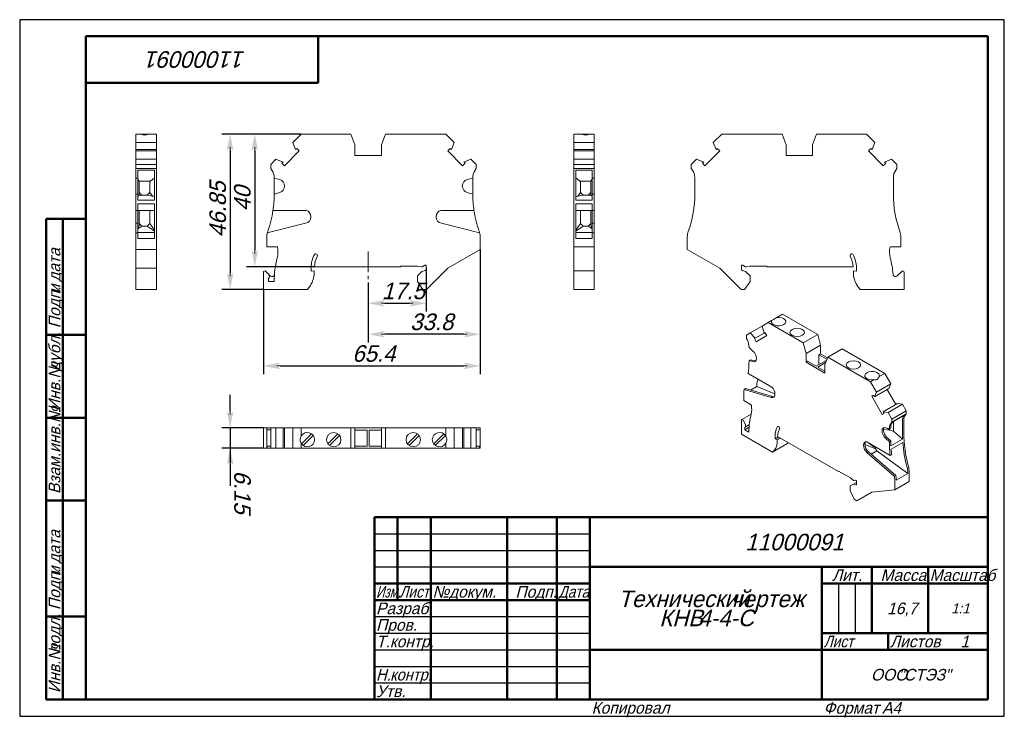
# Model space of a CAD drawing. Header units: millimetres. Extents: x 0 to 297, y 0 to 210.
import ezdxf

# ---------------------------------------------------------------- set-up
doc = ezdxf.new("R2010")
doc.units = ezdxf.units.MM
doc.linetypes.add('CENTER2_per1_scale0.327909', pattern=[9.37, 6.246667, -1.041111, 1.041111, -1.041111])
doc.styles.add('TextStyle_1', font='T-FLEX Type A.TTF', dxfattribs={"oblique": 15, "height": 5})
doc.styles.add('TextStyle_2', font='T-FLEX Type A.TTF', dxfattribs={"oblique": 15, "height": 3.5})
doc.styles.add('TextStyle_3', font='T-FLEX Type A.TTF', dxfattribs={"width": 0.744064, "oblique": 15, "height": 3.5})
doc.styles.add('TextStyle_4', font='T-FLEX Type A.TTF', dxfattribs={"width": 0.883061, "oblique": 15, "height": 3.5})
doc.styles.add('TextStyle_5', font='T-FLEX Type A.TTF', dxfattribs={"width": 0.94413, "oblique": 15, "height": 3.5})
doc.styles.add('TextStyle_6', font='T-FLEX Type A.TTF', dxfattribs={"width": 0.98844, "oblique": 15, "height": 3.5})
doc.styles.add('TextStyle_7', font='T-FLEX Type A.TTF', dxfattribs={"oblique": 15, "height": 5})
doc.styles.add('TextStyle_8', font='T-FLEX Type A.TTF', dxfattribs={"oblique": 15, "height": 3})
doc.styles.add('TextStyle_9', font='T-FLEX Type A.TTF', dxfattribs={"oblique": 15, "height": 3.5})
doc.dimstyles.new('DIM_ST_1', dxfattribs={"dimtxt": 5, "dimasz": 5, "dimexe": 2.5, "dimexo": 0, "dimtad": 1, "dimrnd": 0.01, "dimdsep": 46, "dimtxsty": 'TextStyle_1', "dimblk": 'Arrow_3_C7_Status', "dimcen": 0.09, "dimclrd": 7, "dimclre": 7, "dimclrt": 7, "dimazin": 0, "dimtfac": 1, "dimtdec": 0, "dimtmove": 0, "dimatfit": 0, "dimldrblk": 'NONE', "dimfxl": 1, "dimtvp": 1, "dimtolj": 1, "dimarcsym": 0})
doc.dimstyles.new('DIM_ST_2', dxfattribs={"dimtxt": 5, "dimasz": 5, "dimexe": 2.5, "dimexo": 0, "dimtad": 1, "dimrnd": 0.01, "dimdsep": 46, "dimtxsty": 'TextStyle_1', "dimblk": 'Arrow_3_C7_Status', "dimcen": 0.09, "dimclrd": 7, "dimclre": 7, "dimclrt": 7, "dimazin": 0, "dimtfac": 1, "dimtdec": 0, "dimtmove": 0, "dimatfit": 0, "dimldrblk": 'NONE', "dimfxl": 1, "dimtvp": 1, "dimtolj": 1, "dimarcsym": 0})
doc.dimstyles.new('DIM_ST_3', dxfattribs={"dimtxt": 5, "dimasz": 5, "dimexe": 2.5, "dimexo": 0, "dimtad": 1, "dimrnd": 0.01, "dimdsep": 46, "dimtxsty": 'TextStyle_1', "dimblk": 'Arrow_3_C7_Status', "dimcen": 0.09, "dimclrd": 7, "dimclre": 7, "dimclrt": 7, "dimazin": 0, "dimtfac": 1, "dimtdec": 0, "dimtmove": 0, "dimatfit": 0, "dimldrblk": 'NONE', "dimfxl": 1, "dimtvp": 1, "dimtolj": 1, "dimarcsym": 0})

# ---------------------------------------------------------------- blocks, each defined once
blk = doc.blocks.new('Arrow_3_C7_Status')
at = {"color": 7, "linetype": 'Continuous', "lineweight": 0}
blk.add_line((-1, 0), (-0.8, 0), dxfattribs=at)
at = {"color": 7}
blk.add_solid([(-1, -0.2), (0, 0), (-0.8, 0), (-1, 0.2)], dxfattribs=at)
blk = doc.blocks.new('*D5')
at = {"color": 7, "lineweight": -2}
for p, q in [((122.62, 135.26), (122.62, 121.98)), ((105.12, 130.71), (105.12, 121.98)), ((110.12, 124.48), (117.62, 124.48))]:
    blk.add_line(p, q, dxfattribs=at)
at = {"layer": 'Defpoints', "color": 0}
for p in [(122.62, 135.26), (105.12, 130.71), (122.62, 124.48)]:
    blk.add_point(p, dxfattribs=at)
at = {"color": 7, "lineweight": -2, "xscale": 5, "yscale": 5, "zscale": 5, "rotation": 180}
blk.add_blockref('Arrow_3_C7_Status', (105.12, 124.48), dxfattribs=at)
at = {"color": 7, "lineweight": -2, "xscale": 5, "yscale": 5, "zscale": 5}
blk.add_blockref('Arrow_3_C7_Status', (122.62, 124.48), dxfattribs=at)
blk = doc.blocks.new('_None')
blk = doc.blocks.new('*D6')
at = {"color": 7, "lineweight": -2}
for p, q in [((138.92, 140.74), (138.92, 112.65)), ((105.12, 130.71), (105.12, 112.65)), ((133.92, 115.15), (110.12, 115.15))]:
    blk.add_line(p, q, dxfattribs=at)
at = {"layer": 'Defpoints', "color": 0}
for p in [(138.92, 140.74), (105.12, 130.71), (105.12, 115.15)]:
    blk.add_point(p, dxfattribs=at)
at = {"color": 7, "lineweight": -2, "xscale": 5, "yscale": 5, "zscale": 5, "rotation": 180}
blk.add_blockref('Arrow_3_C7_Status', (105.12, 115.15), dxfattribs=at)
at = {"color": 7, "lineweight": -2, "xscale": 5, "yscale": 5, "zscale": 5}
blk.add_blockref('Arrow_3_C7_Status', (138.92, 115.15), dxfattribs=at)
blk = doc.blocks.new('*D7')
at = {"color": 7, "lineweight": -2}
for p, q in [((138.92, 140.74), (138.92, 103.11)), ((73.52, 128.68), (73.52, 103.11)), ((78.52, 105.61), (133.92, 105.61))]:
    blk.add_line(p, q, dxfattribs=at)
at = {"layer": 'Defpoints', "color": 0}
for p in [(138.92, 140.74), (73.52, 128.68), (138.92, 105.61)]:
    blk.add_point(p, dxfattribs=at)
at = {"color": 7, "lineweight": -2, "xscale": 5, "yscale": 5, "zscale": 5}
for p, rotation in [((73.52, 105.61), 180), ((138.92, 105.61), 360)]:
    blk.add_blockref('Arrow_3_C7_Status', p, dxfattribs=dict(at, rotation=rotation))
blk = doc.blocks.new('*D8')
at = {"color": 7, "lineweight": -2}
for p, q in [((84.92, 175.53), (68.4, 175.53)), ((70.9, 170.53), (70.9, 140.53)), ((88.92, 135.53), (68.4, 135.53))]:
    blk.add_line(p, q, dxfattribs=at)
at = {"layer": 'Defpoints', "color": 0}
for p in [(84.92, 175.53), (70.9, 135.53), (88.92, 135.53)]:
    blk.add_point(p, dxfattribs=at)
at = {"color": 7, "lineweight": -2, "xscale": 5, "yscale": 5, "zscale": 5}
for p, rotation in [((70.9, 175.53), 90), ((70.9, 135.53), 270)]:
    blk.add_blockref('Arrow_3_C7_Status', p, dxfattribs=dict(at, rotation=rotation))
blk = doc.blocks.new('*D9')
at = {"color": 7, "lineweight": -2}
for p, q in [((84.92, 175.53), (60.97, 175.53)), ((63.47, 170.53), (63.47, 133.68)), ((73.52, 128.68), (60.97, 128.68))]:
    blk.add_line(p, q, dxfattribs=at)
at = {"layer": 'Defpoints', "color": 0}
for p in [(84.92, 175.53), (63.47, 128.68), (73.52, 128.68)]:
    blk.add_point(p, dxfattribs=at)
at = {"color": 7, "lineweight": -2, "xscale": 5, "yscale": 5, "zscale": 5}
for p, rotation in [((63.47, 175.53), 90), ((63.47, 128.68), 270)]:
    blk.add_blockref('Arrow_3_C7_Status', p, dxfattribs=dict(at, rotation=rotation))
blk = doc.blocks.new('*D10')
at = {"color": 7, "lineweight": -2}
for p, q in [((63.47, 91.92), (63.47, 96.92)), ((73.52, 86.92), (60.97, 86.92)), ((63.47, 86.92), (63.47, 80.77)), ((73.52, 80.77), (60.97, 80.77)), ((63.47, 80.77), (63.47, 69.45)), ((63.47, 75.77), (63.47, 70.77))]:
    blk.add_line(p, q, dxfattribs=at)
at = {"layer": 'Defpoints', "color": 0}
for p in [(73.52, 86.92), (63.47, 80.77), (73.52, 80.77)]:
    blk.add_point(p, dxfattribs=at)
at = {"color": 7, "lineweight": -2, "xscale": 5, "yscale": 5, "zscale": 5}
for p, rotation in [((63.47, 86.92), 270), ((63.47, 80.77), 90)]:
    blk.add_blockref('Arrow_3_C7_Status', p, dxfattribs=dict(at, rotation=rotation))
blk = doc.blocks.new('_FR1Страница_1')
at = {"color": 7, "linetype": 'Continuous', "lineweight": 25}
for p, q in [((0, 210), (0, 0)), ((297, 210), (0, 210)), ((297, 0), (297, 210)), ((107, 55), (172, 55)), ((107, 50), (172, 50)), ((107, 45), (172, 45)), ((247, 40), (247, 25)), ((252, 40), (252, 25)), ((107, 30), (172, 30)), ((107, 25), (172, 25)), ((107, 20), (172, 20)), ((242, 20), (292, 20)), ((262, 20), (262, 20)), ((107, 15), (172, 15)), ((107, 10), (172, 10)), ((0, 0), (297, 0))]:
    blk.add_line(p, q, dxfattribs=at)
at = {"color": 7, "linetype": 'Continuous', "lineweight": 50}
for p, q in [((20, 5), (20, 205)), ((20, 205), (292, 205)), ((90, 191), (90, 205)), ((292, 205), (292, 5)), ((20, 191), (90, 191)), ((8, 5), (8, 150)), ((8, 150), (20, 150)), ((13, 150), (13, 5)), ((8, 115), (20, 115)), ((8, 90), (20, 90)), ((20, 65), (8, 65)), ((107, 5), (107, 60)), ((107, 60), (292, 60)), ((114, 60), (114, 35)), ((124, 60), (124, 5)), ((147, 60), (147, 5)), ((162, 60), (162, 5)), ((172, 60), (172, 5)), ((172, 45), (292, 45)), ((242, 45), (242, 5)), ((257, 45), (257, 25)), ((274, 45), (274, 25)), ((107, 40), (172, 40)), ((242, 40), (292, 40)), ((107, 35), (172, 35)), ((8, 30), (20, 30)), ((242, 25), (292, 25)), ((262, 25), (262, 20)), ((172, 20), (292, 20)), ((20, 5), (8, 5)), ((292, 5), (20, 5))]:
    blk.add_line(p, q, dxfattribs=at)
at = {"color": 7, "oblique": 15}
for s, height, rotation, style, p in [('11000091', 5, 180, 'TextStyle_7', (68.16, 200.5)), ('дата', 3.5, 90, 'TextStyle_2', (12.25, 131.01)), ('Подп.', 3.5, 90, 'TextStyle_2', (12.25, 117)), ('и', 3.5, 90, 'TextStyle_2', (12.25, 127.51)), ('дубл.', 3.5, 90, 'TextStyle_2', (12.25, 104.01)), ('Инв.№', 3.5, 90, 'TextStyle_2', (12.25, 92)), ('Взам.инв.№', 3.5, 90, 'TextStyle_2', (12.25, 67)), ('дата', 3.5, 90, 'TextStyle_2', (12.25, 46.01)), ('Подп.', 3.5, 90, 'TextStyle_2', (12.25, 32)), ('и', 3.5, 90, 'TextStyle_2', (12.25, 42.51)), ('подл.', 3.5, 90, 'TextStyle_2', (12.25, 19.01)), ('Инв.№', 3.5, 90, 'TextStyle_2', (12.25, 7))]:
    blk.add_text(s, height=height, rotation=rotation, dxfattribs=dict(at, style=style)).set_placement(p)
for s, height, style, p in [('11000091', 5, 'TextStyle_7', (218.84, 50)), ('Лит.', 3.5, 'TextStyle_2', (245.03, 40.76)), ('Масса', 3.5, 'TextStyle_2', (259.65, 40.76)), ('№', 3.5, 'TextStyle_2', (124.5, 35.75)), ('Подп.', 3.5, 'TextStyle_2', (149.53, 35.75)), ('докум.', 3.5, 'TextStyle_2', (129.5, 35.75)), ('Технический', 5, 'TextStyle_7', (180.55, 32.88)), ('чертеж', 5, 'TextStyle_7', (214.51, 32.88)), ('Разраб.', 3.5, 'TextStyle_2', (107.5, 30.75)), ('16,7', 3.5, 'TextStyle_2', (261.66, 30.75)), ('1:1', 3, 'TextStyle_8', (280.99, 31)), ('КНВ', 5, 'TextStyle_7', (192.93, 27.12)), ('4-4-С', 5, 'TextStyle_7', (204.72, 27.12)), ('Пров.', 3.5, 'TextStyle_2', (107.5, 25.75)), ('Т.контр.', 3.5, 'TextStyle_2', (107.5, 20.75)), ('Листов', 3.5, 'TextStyle_2', (262.5, 20.75)), ('1', 3.5, 'TextStyle_9', (283.78, 20.75)), ('ООО', 3.5, 'TextStyle_2', (256.78, 10.75)), ('"СТЭЗ"', 3.5, 'TextStyle_2', (265.03, 10.75)), ('Утв.', 3.5, 'TextStyle_2', (107.5, 5.75)), ('Копировал', 3.5, 'TextStyle_2', (172.5, 0.75)), ('Формат', 3.5, 'TextStyle_2', (242.5, 0.75)), ('A4', 3.5, 'TextStyle_2', (260.12, 0.75))]:
    blk.add_text(s, height=height, dxfattribs=dict(at, style=style)).set_placement(p)
for s, style, width, p in [('Масштаб', 'TextStyle_6', 0.98844, (274.5, 40.76)), ('Изм.', 'TextStyle_3', 0.744064, (107.5, 35.75)), ('Лист', 'TextStyle_4', 0.883061, (114.5, 35.75)), ('Дата', 'TextStyle_4', 0.883061, (162.5, 35.75)), ('Лист', 'TextStyle_4', 0.883061, (242.5, 20.75)), ('Н.', 'TextStyle_5', 0.94413, (107.5, 10.75)), ('контр.', 'TextStyle_5', 0.94413, (111.75, 10.75))]:
    blk.add_text(s, height=3.5, dxfattribs=dict(at, style=style, width=width)).set_placement(p)
blk = doc.blocks.new('Страница_1')
at = {"color": 7, "linetype": 'Continuous', "lineweight": 20}
for p, q in [((35.081, 175.533), (36.578, 175.533)), ((35.081, 172.958), (35.081, 175.533)), ((38.783, 175.533), (36.578, 175.533)), ((38.783, 175.533), (41.231, 175.533)), ((41.231, 172.958), (41.231, 175.533)), ((82.343, 172.958), (84.917, 175.533)), ((99.917, 175.533), (84.917, 175.533)), ((101.117, 172.236), (99.917, 175.533)), ((109.117, 172.236), (110.317, 175.533)), ((110.317, 175.533), (128.517, 175.533)), ((131.091, 172.958), (128.517, 175.533)), ((169.618, 175.533), (167.171, 175.533)), ((167.171, 172.958), (167.171, 175.533)), ((171.823, 175.533), (169.618, 175.533)), ((173.321, 175.533), (171.823, 175.533)), ((173.321, 172.958), (173.321, 175.533)), ((209.21, 172.958), (211.784, 175.533)), ((229.984, 175.533), (211.784, 175.533)), ((231.184, 172.236), (229.984, 175.533)), ((239.184, 172.236), (240.384, 175.533)), ((240.384, 175.533), (255.384, 175.533)), ((257.958, 172.958), (255.384, 175.533)), ((35.081, 170.819), (35.081, 172.958)), ((35.081, 172.958), (41.231, 172.958)), ((41.231, 170.819), (41.231, 172.958)), ((83.176, 170.819), (82.343, 172.958)), ((130.258, 170.819), (131.091, 172.958)), ((167.171, 170.819), (167.171, 172.958)), ((173.321, 172.958), (167.171, 172.958)), ((173.321, 170.819), (173.321, 172.958)), ((210.043, 170.819), (209.21, 172.958)), ((257.125, 170.819), (257.958, 172.958)), ((35.081, 170.819), (35.081, 170.433)), ((35.081, 170.819), (41.231, 170.819)), ((35.081, 170.433), (41.231, 170.433)), ((35.081, 167.924), (35.081, 170.433)), ((41.231, 170.433), (41.231, 170.819)), ((41.231, 167.924), (41.231, 170.433)), ((79.835, 165.96), (84.307, 170.433)), ((83.176, 170.819), (83.548, 171.191)), ((84.307, 170.433), (83.548, 171.191)), ((101.117, 169.033), (101.117, 172.236)), ((109.117, 172.236), (109.117, 169.033)), ((129.883, 171.189), (129.127, 170.433)), ((133.599, 165.96), (129.127, 170.433)), ((130.073, 171), (129.883, 171.189)), ((130.258, 170.819), (130.098, 170.979)), ((173.321, 170.819), (167.171, 170.819)), ((167.171, 170.819), (167.171, 170.433)), ((167.171, 167.924), (167.171, 170.433)), ((173.321, 170.433), (167.171, 170.433)), ((173.321, 170.433), (173.321, 170.819)), ((173.321, 167.924), (173.321, 170.433)), ((206.702, 165.96), (211.174, 170.433)), ((210.043, 170.819), (210.203, 170.979)), ((210.417, 171.189), (210.228, 171)), ((211.174, 170.433), (210.417, 171.189)), ((231.184, 172.236), (231.184, 169.033)), ((239.184, 169.033), (239.184, 172.236)), ((256.753, 171.191), (255.994, 170.433)), ((260.466, 165.96), (255.994, 170.433)), ((257.125, 170.819), (256.753, 171.191)), ((35.081, 167.924), (41.231, 167.924)), ((35.081, 166.333), (35.081, 167.924)), ((35.081, 166.333), (35.081, 165.133)), ((35.081, 166.333), (41.231, 166.333)), ((41.231, 166.333), (41.231, 167.924)), ((41.231, 166.333), (41.231, 165.133)), ((75.717, 166.333), (77.309, 167.924)), ((75.717, 166.333), (75.717, 165.133)), ((77.309, 167.924), (79.448, 167.091)), ((79.448, 167.091), (79.076, 166.719)), ((79.076, 166.719), (79.835, 165.96)), ((109.117, 169.033), (101.117, 169.033)), ((133.599, 165.96), (134.356, 166.717)), ((136.125, 167.924), (133.986, 167.091)), ((133.986, 167.091), (134.146, 166.931)), ((134.356, 166.717), (134.167, 166.906)), ((137.717, 166.333), (136.125, 167.924)), ((137.717, 166.333), (137.717, 165.133)), ((167.171, 166.333), (167.171, 167.924)), ((173.321, 167.924), (167.171, 167.924)), ((173.321, 166.333), (167.171, 166.333)), ((167.171, 166.333), (167.171, 165.133)), ((173.321, 166.333), (173.321, 167.924)), ((173.321, 166.333), (173.321, 165.133)), ((202.584, 166.333), (204.176, 167.924)), ((202.584, 166.333), (202.584, 165.133)), ((204.176, 167.924), (206.315, 167.091)), ((206.134, 166.906), (205.945, 166.717)), ((205.945, 166.717), (206.702, 165.96)), ((206.315, 167.091), (206.155, 166.931)), ((231.184, 169.033), (239.184, 169.033)), ((260.466, 165.96), (261.225, 166.719)), ((262.992, 167.924), (260.853, 167.091)), ((260.853, 167.091), (261.225, 166.719)), ((264.584, 166.333), (262.992, 167.924)), ((264.584, 166.333), (264.584, 165.133)), ((35.081, 165.133), (35.081, 164.653)), ((35.081, 165.133), (41.231, 165.133)), ((35.081, 164.653), (35.081, 162.388)), ((35.681, 164.653), (35.681, 164.668)), ((35.681, 164.668), (40.631, 164.668)), ((35.681, 164.653), (35.681, 162.388)), ((40.631, 164.668), (40.631, 164.653)), ((40.631, 164.653), (40.631, 162.388)), ((41.231, 165.133), (41.231, 164.653)), ((41.231, 164.653), (41.231, 162.388)), ((75.717, 165.133), (76.053, 164.653)), ((137.717, 165.133), (137.381, 164.653)), ((167.171, 165.133), (167.171, 164.653)), ((173.321, 165.133), (167.171, 165.133)), ((167.171, 162.388), (167.171, 164.653)), ((167.771, 164.668), (167.771, 164.653)), ((167.771, 164.668), (172.721, 164.668)), ((167.771, 162.388), (167.771, 164.653)), ((172.721, 164.653), (172.721, 164.668)), ((172.721, 164.653), (172.721, 162.388)), ((173.321, 165.133), (173.321, 164.653)), ((173.321, 164.653), (173.321, 162.388)), ((202.584, 165.133), (202.92, 164.653)), ((264.584, 165.133), (264.248, 164.653)), ((35.081, 162.227), (35.081, 162.388)), ((35.681, 162.227), (35.081, 162.227)), ((35.081, 162.227), (35.081, 161.78)), ((35.081, 161.78), (35.081, 159.848)), ((35.681, 162.227), (35.681, 162.388)), ((35.681, 162.227), (35.681, 161.78)), ((35.681, 161.907), (36.081, 161.362)), ((35.681, 161.78), (35.681, 159.848)), ((36.081, 161.362), (36.081, 157.367)), ((36.081, 161.316), (39.458, 161.316)), ((39.281, 157.933), (39.281, 161.316)), ((40.631, 162.341), (39.458, 161.316)), ((40.631, 162.388), (40.631, 157.495)), ((41.231, 162.388), (41.231, 157.495)), ((76.767, 162.388), (76.767, 162.227)), ((78.435, 161.78), (76.767, 162.227)), ((76.767, 162.227), (76.767, 157.495)), ((136.667, 162.227), (134.999, 161.78)), ((136.667, 162.227), (136.667, 162.388)), ((136.667, 162.227), (136.667, 157.495)), ((167.171, 162.388), (167.171, 157.495)), ((167.771, 162.388), (167.771, 157.495)), ((167.771, 162.341), (168.943, 161.316)), ((172.321, 161.316), (168.943, 161.316)), ((169.121, 157.933), (169.121, 161.316)), ((172.721, 161.907), (172.321, 161.362)), ((172.321, 161.362), (172.321, 157.367)), ((172.721, 162.227), (172.721, 162.388)), ((172.721, 162.227), (172.721, 161.78)), ((173.321, 162.227), (172.721, 162.227)), ((172.721, 161.78), (172.721, 159.848)), ((173.321, 162.388), (173.321, 162.227)), ((173.321, 161.78), (173.321, 162.227)), ((173.321, 161.78), (173.321, 159.848)), ((203.634, 162.388), (203.634, 157.495)), ((263.534, 162.388), (263.534, 157.495)), ((35.081, 159.848), (35.081, 159.817)), ((35.081, 159.817), (35.081, 157.885)), ((35.081, 157.885), (35.081, 157.439)), ((35.681, 157.439), (35.081, 157.439)), ((35.081, 157.439), (35.081, 152.508)), ((35.681, 159.848), (35.681, 159.817)), ((35.681, 159.817), (35.681, 157.885)), ((35.681, 157.885), (35.681, 157.439)), ((35.681, 157.439), (35.681, 155.606)), ((36.081, 157.933), (36.881, 157.133)), ((38.481, 157.133), (39.281, 157.933)), ((40.059, 156.805), (39.281, 157.933)), ((40.631, 157.495), (40.631, 155.606)), ((41.231, 157.495), (41.231, 146.113)), ((76.767, 157.439), (78.435, 157.885)), ((79.917, 159.817), (79.917, 159.848)), ((133.517, 159.848), (133.517, 159.817)), ((134.999, 157.885), (136.667, 157.439)), ((167.171, 157.495), (167.171, 146.113)), ((167.771, 157.495), (167.771, 155.606)), ((168.343, 156.805), (169.121, 157.933)), ((169.921, 157.133), (169.121, 157.933)), ((172.321, 157.933), (171.521, 157.133)), ((172.721, 159.848), (172.721, 159.817)), ((172.721, 159.817), (172.721, 157.885)), ((172.721, 157.885), (172.721, 157.439)), ((172.721, 157.439), (172.721, 155.606)), ((173.321, 157.439), (172.721, 157.439)), ((173.321, 159.817), (173.321, 159.848)), ((173.321, 159.817), (173.321, 157.885)), ((173.321, 157.439), (173.321, 157.885)), ((173.321, 157.439), (173.321, 152.508)), ((35.681, 156.773), (35.927, 156.935)), ((40.631, 155.606), (35.681, 155.606)), ((40.631, 154.45), (35.681, 154.45)), ((35.681, 154.45), (35.681, 152.508)), ((35.927, 156.935), (36.081, 157.367)), ((36.881, 157.133), (35.927, 156.935)), ((38.481, 157.133), (36.881, 157.133)), ((40.059, 156.805), (38.481, 157.133)), ((40.631, 156.564), (40.059, 156.805)), ((40.631, 154.45), (40.631, 146.113)), ((167.771, 156.564), (168.343, 156.805)), ((172.721, 155.606), (167.771, 155.606)), ((172.721, 154.45), (167.771, 154.45)), ((167.771, 154.45), (167.771, 146.113)), ((168.343, 156.805), (169.921, 157.133)), ((169.921, 157.133), (171.521, 157.133)), ((171.521, 157.133), (172.474, 156.935)), ((172.474, 156.935), (172.321, 157.367)), ((172.721, 156.773), (172.474, 156.935)), ((172.721, 154.45), (172.721, 152.508)), ((35.081, 152.508), (35.081, 150.596)), ((35.681, 152.508), (35.081, 152.508)), ((40.631, 152.508), (35.681, 152.508)), ((35.681, 152.508), (35.681, 150.596)), ((36.081, 152.508), (36.081, 147.967)), ((39.281, 152.508), (39.281, 148.533)), ((76.399, 152.508), (86.43, 152.508)), ((137.035, 152.508), (127.004, 152.508)), ((167.771, 152.508), (172.721, 152.508)), ((169.121, 152.508), (169.121, 148.533)), ((172.321, 152.508), (172.321, 147.967)), ((172.721, 152.508), (172.721, 150.596)), ((173.321, 152.508), (172.721, 152.508)), ((173.321, 152.508), (173.321, 150.596)), ((35.081, 150.596), (35.081, 150.565)), ((35.081, 150.565), (35.081, 148.604)), ((35.081, 148.604), (35.081, 145.742)), ((35.081, 148.604), (35.681, 148.604)), ((35.681, 150.596), (35.681, 150.565)), ((35.681, 150.565), (35.681, 148.604)), ((35.681, 148.604), (35.681, 145.742)), ((36.881, 147.733), (36.081, 148.533)), ((38.481, 147.733), (39.281, 148.533)), ((39.281, 148.533), (40.631, 146.576)), ((74.69, 145.742), (86.235, 148.604)), ((87.842, 150.565), (87.842, 150.596)), ((125.592, 150.596), (125.592, 150.565)), ((127.199, 148.604), (138.744, 145.742)), ((169.121, 148.533), (167.771, 146.576)), ((169.921, 147.733), (169.121, 148.533)), ((171.521, 147.733), (172.321, 148.533)), ((172.721, 150.596), (172.721, 150.565)), ((172.721, 150.565), (172.721, 148.604)), ((173.321, 148.604), (172.721, 148.604)), ((172.721, 148.604), (172.721, 145.742)), ((173.321, 150.565), (173.321, 150.596)), ((173.321, 150.565), (173.321, 148.604)), ((173.321, 145.742), (173.321, 148.604)), ((35.081, 144.44), (35.081, 145.742)), ((35.681, 145.742), (35.081, 145.742)), ((36.081, 147.967), (35.681, 146.917)), ((35.681, 146.892), (36.881, 147.733)), ((35.681, 145.856), (40.631, 145.856)), ((35.681, 144.44), (35.681, 145.742)), ((36.881, 147.733), (38.481, 147.733)), ((38.481, 147.733), (40.631, 146.227)), ((40.631, 144.44), (40.631, 146.113)), ((41.231, 144.44), (41.231, 146.113)), ((167.171, 144.44), (167.171, 146.113)), ((169.921, 147.733), (167.771, 146.227)), ((167.771, 144.44), (167.771, 146.113)), ((172.721, 145.856), (167.771, 145.856)), ((171.521, 147.733), (169.921, 147.733)), ((172.721, 146.892), (171.521, 147.733)), ((172.321, 147.967), (172.721, 146.917)), ((172.721, 144.44), (172.721, 145.742)), ((173.321, 145.742), (172.721, 145.742)), ((173.321, 144.44), (173.321, 145.742)), ((35.081, 144.44), (35.081, 140.741)), ((35.681, 144.004), (35.681, 144.44)), ((40.631, 144.004), (35.681, 144.004)), ((40.631, 144.44), (40.631, 144.004)), ((41.231, 144.44), (41.231, 140.741)), ((74.517, 141.533), (74.517, 144.44)), ((138.917, 144.44), (138.917, 140.741)), ((167.171, 141.533), (167.171, 144.44)), ((167.771, 144.44), (167.771, 144.004)), ((167.771, 144.004), (172.721, 144.004)), ((172.721, 144.004), (172.721, 144.44)), ((173.321, 141.533), (173.321, 144.44)), ((201.384, 144.44), (201.384, 140.741)), ((265.784, 141.533), (265.784, 144.44)), ((35.081, 140.741), (35.081, 135.083)), ((35.081, 140.741), (41.231, 140.741)), ((41.231, 140.741), (41.231, 135.083)), ((77.76, 141.533), (74.517, 141.533)), ((138.917, 140.741), (129.117, 135.083)), ((167.171, 138.175), (167.171, 141.533)), ((173.321, 141.533), (167.171, 141.533)), ((173.321, 138.175), (173.321, 141.533)), ((201.384, 140.741), (211.184, 135.083)), ((262.541, 141.533), (265.784, 141.533)), ((167.171, 134.24), (167.171, 138.175)), ((173.321, 134.24), (173.321, 138.175)), ((35.081, 128.683), (35.081, 135.083)), ((41.231, 135.083), (35.081, 135.083)), ((41.231, 128.683), (41.231, 135.083)), ((73.517, 128.683), (73.517, 133.84)), ((74.2, 134.123), (75.053, 133.269)), ((87.917, 135.233), (87.917, 134.154)), ((87.917, 134.154), (88.817, 134.233)), ((88.817, 133.676), (88.817, 134.233)), ((88.923, 135.533), (114.917, 135.533)), ((114.917, 135.733), (120.031, 135.733)), ((114.917, 135.533), (114.917, 135.733)), ((119.967, 132.733), (121.319, 134.085)), ((121.193, 135.533), (120.031, 135.733)), ((121.193, 135.533), (121.397, 135.533)), ((122.294, 134.346), (121.319, 134.085)), ((122.19, 135.997), (121.397, 135.533)), ((122.19, 135.997), (122.617, 135.997)), ((122.617, 134.533), (122.294, 134.346)), ((122.617, 135.997), (122.617, 134.533)), ((122.717, 128.683), (129.117, 135.083)), ((167.171, 133.84), (167.171, 134.24)), ((173.321, 134.24), (167.171, 134.24)), ((167.171, 128.683), (167.171, 133.84)), ((173.321, 133.84), (173.321, 134.24)), ((173.321, 128.683), (173.321, 133.84)), ((217.584, 128.683), (211.184, 135.083)), ((218.111, 135.997), (217.684, 135.997)), ((217.684, 135.997), (217.684, 134.533)), ((217.684, 134.533), (218.007, 134.346)), ((218.007, 134.346), (218.982, 134.085)), ((218.111, 135.997), (218.904, 135.533)), ((219.108, 135.533), (218.904, 135.533)), ((220.334, 132.733), (218.982, 134.085)), ((219.108, 135.533), (220.27, 135.733)), ((225.384, 135.733), (220.27, 135.733)), ((225.384, 135.533), (225.384, 135.733)), ((251.378, 135.533), (225.384, 135.533)), ((252.384, 134.154), (251.484, 134.233)), ((251.484, 133.676), (251.484, 134.233)), ((252.384, 135.233), (252.384, 134.154)), ((266.101, 134.123), (264.731, 132.753)), ((266.784, 128.683), (266.784, 133.84)), ((75.017, 131.962), (75.017, 131.033)), ((75.017, 131.033), (76.725, 131.033)), ((75.569, 132.753), (75.053, 133.269)), ((119.967, 132.733), (119.967, 131.083)), ((119.967, 131.083), (121.648, 128.683)), ((220.334, 131.083), (218.653, 128.683)), ((220.334, 132.733), (220.334, 131.083)), ((35.081, 128.683), (41.231, 128.683)), ((86.783, 128.683), (73.517, 128.683)), ((121.648, 128.683), (122.717, 128.683)), ((173.321, 128.683), (167.171, 128.683)), ((218.653, 128.683), (217.584, 128.683)), ((253.518, 128.683), (266.784, 128.683)), ((225.758, 118.656), (226.817, 119.267)), ((226.817, 119.267), (227.385, 119.595)), ((227.385, 119.595), (228.376, 120.167)), ((228.376, 120.167), (230.107, 121.167)), ((240.713, 115.043), (230.107, 121.167)), ((220.378, 115.55), (223.938, 117.605)), ((223.938, 117.605), (225.758, 118.656)), ((224.527, 115.518), (223.938, 117.605)), ((236.365, 112.532), (225.758, 118.656)), ((219.253, 114.9), (220.378, 115.55)), ((219.253, 114.9), (219.253, 113.92)), ((219.253, 113.92), (219.49, 113.392)), ((220.378, 115.55), (221.891, 113.996)), ((221.891, 113.996), (221.628, 113.844)), ((221.628, 113.844), (222.164, 112.915)), ((224.527, 115.518), (221.891, 113.996)), ((222.164, 112.915), (225.327, 114.741)), ((224.527, 115.518), (224.79, 115.67)), ((225.327, 114.741), (224.79, 115.67)), ((236.365, 112.532), (240.713, 115.043)), ((241.562, 111.861), (240.713, 115.043)), ((219.995, 111.25), (219.995, 111.119)), ((221.174, 110.073), (219.995, 111.119)), ((237.213, 109.35), (236.365, 112.532)), ((237.213, 109.35), (241.562, 111.861)), ((241.562, 109.246), (241.562, 111.861)), ((243.719, 108.286), (248.067, 110.797)), ((248.067, 110.797), (260.937, 103.367)), ((219.995, 107.209), (220.419, 107.454)), ((219.995, 107.209), (221.174, 106.893)), ((221.599, 107.138), (220.419, 107.454)), ((222.223, 107.866), (222.223, 107.891)), ((237.213, 106.735), (237.213, 109.35)), ((237.673, 107), (237.213, 106.735)), ((237.673, 107), (240.289, 105.49)), ((240.289, 105.49), (243.314, 107.236)), ((241.562, 109.246), (241.102, 108.98)), ((243.461, 107.618), (241.102, 108.98)), ((241.102, 108.98), (241.102, 105.959)), ((243.629, 108.053), (241.562, 109.246)), ((242.87, 106.084), (243.719, 108.286)), ((243.719, 108.286), (256.588, 100.856)), ((242.87, 103.469), (237.213, 106.735)), ((243.071, 106.606), (240.713, 105.245)), ((240.713, 105.245), (242.87, 104)), ((242.87, 106.084), (242.87, 103.469)), ((219.735, 103.333), (226.828, 99.239)), ((256.588, 100.856), (257.647, 101.468)), ((259.206, 102.368), (260.937, 103.367)), ((262.757, 100.214), (260.937, 103.367)), ((218.526, 98.507), (218.951, 98.752)), ((218.526, 98.507), (226.69, 96.131)), ((227.115, 96.376), (218.951, 98.752)), ((222.329, 99.424), (220.422, 98.324)), ((222.329, 99.78), (222.329, 99.424)), ((227.826, 97.142), (222.329, 99.424)), ((258.408, 97.704), (256.588, 100.856)), ((257.819, 96.297), (262.168, 98.808)), ((258.408, 97.704), (262.757, 100.214)), ((264.267, 93.932), (261.631, 98.498)), ((262.168, 98.808), (262.757, 100.214)), ((218.404, 95.141), (218.404, 97.514)), ((220.698, 93.817), (218.404, 95.141)), ((226.69, 96.131), (227.115, 96.376)), ((227.826, 97.076), (227.826, 97.101)), ((257.554, 96.752), (257.019, 96.443)), ((260.182, 90.966), (257.019, 96.443)), ((257.688, 96.52), (257.554, 96.752)), ((257.819, 96.297), (257.706, 96.493)), ((257.819, 96.297), (258.408, 97.704)), ((264.804, 94.242), (260.455, 91.731)), ((261.968, 91.538), (266.317, 94.049)), ((263.093, 89.589), (267.442, 92.099)), ((266.317, 94.049), (264.804, 94.242)), ((267.442, 92.099), (266.317, 94.049)), ((267.442, 92.099), (267.442, 91.12)), ((217.697, 85.057), (217.697, 89.268)), ((220.648, 91.107), (217.78, 89.451)), ((218.18, 89.22), (218.784, 88.175)), ((260.182, 90.966), (260.717, 91.274)), ((261.968, 91.538), (260.455, 91.731)), ((260.455, 91.731), (260.568, 91.535)), ((260.717, 91.274), (260.583, 91.506)), ((263.093, 89.589), (261.968, 91.538)), ((263.093, 88.609), (267.442, 91.12)), ((263.093, 89.589), (263.093, 88.609)), ((263.288, 88.607), (266.788, 90.628)), ((266.7, 89.307), (266.7, 85.312)), ((266.788, 90.628), (266.78, 90.62)), ((267.442, 91.12), (267.205, 90.865)), ((74.2, 86.919), (73.517, 86.919)), ((73.517, 86.919), (73.517, 80.769)), ((74.2, 86.919), (74.517, 86.919)), ((74.517, 86.319), (74.517, 86.919)), ((74.517, 86.919), (74.805, 86.919)), ((74.517, 86.319), (74.805, 86.319)), ((74.517, 86.319), (74.517, 81.369)), ((74.805, 86.919), (75.717, 86.919)), ((74.805, 86.319), (75.717, 86.319)), ((75.717, 80.769), (75.717, 86.919)), ((75.717, 86.919), (77.309, 86.919)), ((77.309, 86.919), (79.448, 86.919)), ((77.309, 80.769), (77.309, 86.919)), ((79.448, 86.919), (79.448, 80.769)), ((79.835, 86.919), (79.448, 86.919)), ((79.835, 86.919), (82.343, 86.919)), ((79.835, 80.769), (79.835, 86.919)), ((82.343, 86.919), (84.917, 86.919)), ((82.343, 80.769), (82.343, 86.919)), ((84.917, 84.471), (84.917, 86.919)), ((99.917, 86.919), (84.917, 86.919)), ((101.117, 86.919), (99.917, 86.919)), ((99.917, 80.769), (99.917, 86.919)), ((109.117, 86.919), (101.117, 86.919)), ((101.117, 80.769), (101.117, 86.919)), ((104.817, 86.269), (101.117, 86.269)), ((104.817, 81.419), (104.817, 86.269)), ((109.117, 86.269), (105.417, 86.269)), ((105.417, 86.269), (105.417, 81.419)), ((109.117, 80.769), (109.117, 86.919)), ((109.117, 86.919), (110.317, 86.919)), ((110.317, 86.919), (128.517, 86.919)), ((110.317, 80.769), (110.317, 86.919)), ((131.091, 86.919), (128.517, 86.919)), ((128.517, 84.471), (128.517, 86.919)), ((131.091, 80.769), (131.091, 86.919)), ((133.599, 86.919), (131.091, 86.919)), ((133.599, 80.769), (133.599, 86.919)), ((133.986, 86.919), (133.599, 86.919)), ((133.986, 86.919), (133.986, 80.769)), ((136.125, 86.919), (133.986, 86.919)), ((136.125, 80.769), (136.125, 86.919)), ((137.717, 86.919), (136.125, 86.919)), ((137.717, 80.769), (137.717, 86.919)), ((138.629, 86.919), (137.717, 86.919)), ((138.629, 86.319), (137.717, 86.319)), ((138.917, 86.919), (138.629, 86.919)), ((138.917, 86.319), (138.629, 86.319)), ((138.917, 86.319), (138.917, 86.919)), ((138.917, 86.319), (138.917, 81.369)), ((218.758, 87.122), (218.758, 86.363)), ((218.758, 86.363), (220.029, 87.097)), ((218.758, 86.363), (219.965, 85.666)), ((218.784, 87.135), (220.097, 87.894)), ((260.548, 86.254), (260.548, 86.228)), ((262.422, 86.261), (260.555, 86.418)), ((262.351, 86.665), (261.172, 86.981)), ((262.422, 86.261), (261.652, 86.852)), ((262.775, 86.91), (262.351, 86.665)), ((262.351, 86.665), (262.351, 86.796)), ((263.527, 85.894), (262.422, 86.261)), ((262.775, 86.91), (262.775, 87.041)), ((263.093, 88.609), (262.856, 88.354)), ((263.28, 88.599), (263.288, 88.607)), ((263.527, 85.894), (263.527, 88.746)), ((266.275, 89.062), (266.275, 85.067)), ((88.062, 85.134), (85.027, 82.099)), ((85.522, 81.604), (88.557, 84.639)), ((95.987, 85.134), (92.952, 82.099)), ((96.482, 84.639), (93.447, 81.604)), ((119.987, 85.134), (116.952, 82.099)), ((120.482, 84.639), (117.447, 81.604)), ((127.912, 85.134), (124.877, 82.099)), ((125.372, 81.604), (128.407, 84.639)), ((227.078, 79.641), (217.697, 85.057)), ((227.879, 84.526), (227.879, 83.646)), ((228.854, 84.208), (227.879, 83.646)), ((227.879, 83.646), (228.516, 83.342)), ((228.516, 83.342), (229.435, 83.873)), ((228.516, 82.888), (228.516, 83.342)), ((228.591, 84.361), (246.971, 73.749)), ((260.124, 86.009), (260.124, 85.984)), ((261.172, 83.801), (262.351, 82.755)), ((261.596, 84.046), (262.775, 83)), ((266.313, 83.503), (262.812, 81.482)), ((263.527, 85.894), (266.313, 83.503)), ((74.2, 80.769), (73.517, 80.769)), ((74.2, 80.769), (74.517, 80.769)), ((74.517, 80.769), (74.517, 81.369)), ((74.517, 81.369), (74.69, 81.369)), ((74.517, 80.769), (74.69, 80.769)), ((75.717, 81.369), (74.69, 81.369)), ((74.69, 80.769), (74.69, 81.369)), ((74.69, 80.769), (75.717, 80.769)), ((75.717, 80.769), (77.309, 80.769)), ((77.309, 80.769), (79.448, 80.769)), ((79.448, 80.769), (79.835, 80.769)), ((79.835, 80.769), (82.343, 80.769)), ((82.343, 80.769), (84.917, 80.769)), ((84.917, 80.769), (84.917, 82.267)), ((99.917, 80.769), (84.917, 80.769)), ((101.117, 80.769), (99.917, 80.769)), ((101.117, 81.419), (104.817, 81.419)), ((109.117, 80.769), (101.117, 80.769)), ((105.417, 81.419), (109.117, 81.419)), ((109.117, 80.769), (110.317, 80.769)), ((110.317, 80.769), (128.517, 80.769)), ((128.517, 80.769), (128.517, 82.267)), ((131.091, 80.769), (128.517, 80.769)), ((133.599, 80.769), (131.091, 80.769)), ((133.599, 80.769), (133.986, 80.769)), ((136.125, 80.769), (133.986, 80.769)), ((137.717, 80.769), (136.125, 80.769)), ((137.717, 81.369), (138.744, 81.369)), ((137.717, 80.769), (138.744, 80.769)), ((138.917, 81.369), (138.744, 81.369)), ((138.744, 81.369), (138.744, 80.769)), ((138.917, 80.769), (138.744, 80.769)), ((138.917, 80.769), (138.917, 81.369)), ((231.426, 82.152), (227.078, 79.641)), ((254.52, 81.69), (254.52, 81.665)), ((254.944, 81.935), (254.944, 81.91)), ((254.944, 81.913), (258.098, 80.588)), ((262.611, 78.579), (255.518, 82.674)), ((256.282, 82.233), (257.923, 80.974)), ((257.923, 80.974), (257.923, 81.286)), ((258.098, 80.588), (257.923, 80.974)), ((258.548, 80.025), (258.098, 80.588)), ((262.775, 83), (262.351, 82.755)), ((266.372, 82.525), (262.872, 80.504)), ((255.656, 79.408), (256.08, 79.653)), ((255.656, 79.408), (263.82, 72.357)), ((256.08, 79.653), (264.244, 72.602)), ((256.81, 79.022), (258.548, 80.025)), ((258.548, 80.025), (267.866, 73.133)), ((263.035, 78.824), (262.611, 78.579)), ((246.971, 73.749), (246.971, 73.912)), ((246.971, 73.912), (250.587, 71.824)), ((247.113, 73.83), (246.971, 73.749)), ((251.409, 71.186), (250.587, 71.824)), ((264.244, 72.602), (263.82, 72.357)), ((267.866, 73.133), (264.366, 71.112)), ((264.366, 71.112), (264.366, 71.468)), ((267.866, 73.489), (267.866, 73.133)), ((268.291, 73.734), (268.291, 70.714)), ((250.542, 69.401), (251.498, 69.953)), ((250.542, 69.401), (250.542, 68.054)), ((251.409, 71.186), (251.553, 71.103)), ((251.498, 69.953), (252.416, 70.483)), ((252.188, 69.768), (251.498, 69.953)), ((252.114, 71.158), (251.553, 71.103)), ((252.114, 71.158), (252.416, 70.984)), ((252.416, 69.9), (252.188, 69.768)), ((252.416, 69.789), (252.188, 69.768)), ((252.416, 70.984), (252.416, 69.789)), ((263.942, 71.223), (263.942, 68.203)), ((263.942, 68.203), (268.291, 70.714)), ((250.542, 68.054), (251.731, 65.408)), ((251.731, 65.408), (252.487, 64.971)), ((252.487, 64.971), (257.012, 67.584)), ((263.942, 68.203), (257.012, 67.584))]:
    blk.add_line(p, q, dxfattribs=at)
at = {"color": 7, "linetype": 'CENTER2_per1_scale0.327909', "lineweight": 5}
blk.add_line((105.117, 140.08), (105.117, 130.71), dxfattribs=at)
at = {"color": 7, "lineweight": 20, "flags": 128}
for points in [[(258.639, 101.55), (258.422, 101.456), (258.181, 101.411), (257.92, 101.415), (257.647, 101.468)], [(259.206, 102.368), (259.115, 102.105), (258.989, 101.877), (258.828, 101.691), (258.639, 101.55)]]:
    blk.add_lwpolyline(points, dxfattribs=at)
at = {"color": 7, "linetype": 'Continuous', "lineweight": 20}
for centre in [(94.717, 83.369), (118.717, 83.369)]:
    blk.add_circle(centre, 2.175, dxfattribs=at)
for centre, radius, start, end in [((37.681, 177.408), 2.175, 239.54969, 270), ((37.681, 177.408), 2.175, 270, 300.45031), ((170.721, 177.408), 2.175, 239.54969, 270), ((170.721, 177.408), 2.175, 270, 300.45031), ((130.193, 171.12), 0.17, 225, 236.02145), ((210.108, 171.12), 0.17, 303.97855, 315), ((134.287, 167.026), 0.17, 213.97855, 225), ((206.014, 167.026), 0.17, 315, 326.02145), ((72.817, 162.388), 3.95, 360, 35), ((140.617, 162.388), 3.95, 145, 180), ((199.684, 162.388), 3.95, 0, 35), ((267.484, 162.388), 3.95, 145, 180), ((77.917, 159.848), 2, 0, 75), ((135.517, 159.848), 2, 105, 180), ((42.767, 157.495), 34, 351.5654, 359.90532), ((42.767, 157.495), 34, 359.90532, 0), ((77.917, 159.817), 2, 285, 360), ((135.517, 159.817), 2, 180, 255), ((170.667, 157.495), 34, 180, 180.09468), ((170.667, 157.495), 34, 180.09468, 188.4346), ((169.634, 157.495), 34, 340.44279, 0), ((297.534, 157.495), 34, 180, 199.55721), ((42.767, 157.495), 34, 340.44279, 351.5654), ((85.842, 150.596), 2, 0, 72.91496), ((127.592, 150.596), 2, 107.08504, 180), ((170.667, 157.495), 34, 188.4346, 199.55721), ((85.842, 150.565), 2, 281.34617, 0), ((127.592, 150.565), 2, 180, 258.65383), ((79.517, 144.44), 5, 164.90393, 180), ((79.517, 144.44), 5, 160.44279, 164.90393), ((133.917, 144.44), 5, 15.09607, 19.55721), ((133.917, 144.44), 5, 360, 15.09607), ((206.384, 144.44), 5, 160.44279, 180), ((260.784, 144.44), 5, 359.99999, 19.55721), ((70.417, 140.007), 7.5, 345.85889, 11.73422), ((269.884, 140.007), 7.5, 168.26578, 194.14111), ((108.817, 130.333), 32.1, 165.85889, 178.75046), ((96.217, 135.233), 8.3, 152.09877, 180), ((89.324, 138.883), 0.5, 332.09877, 152.09877), ((96.217, 135.233), 7.3, 152.09877, 177.64472), ((250.977, 138.883), 0.5, 27.90123, 207.90123), ((244.084, 135.233), 7.3, 2.35528, 27.90123), ((244.084, 135.233), 8.3, 360, 27.90123), ((231.484, 130.333), 32.1, 5.15339, 14.14111), ((73.917, 133.84), 0.4, 45, 180.00001), ((81.817, 133.676), 7, 327.14012, 360), ((258.484, 133.676), 7, 180, 212.85988), ((266.384, 133.84), 0.4, 360, 135), ((74.417, 132.633), 0.9, 311.81031, 45), ((76.1, 133.283), 0.75, 225, 354.84661), ((264.201, 133.283), 0.75, 185.15339, 315), ((79.717, 135.033), 9.5, 318.05468, 327.14012), ((260.584, 135.033), 9.5, 212.85988, 221.94532), ((86.792, 83.369), 2.175, 149.54969, 180), ((86.792, 83.369), 2.175, 180, 210.45031), ((86.792, 83.369), 2.175, 210.45031, 149.54969), ((126.642, 83.369), 2.175, 30.45031, 329.54969), ((126.642, 83.369), 2.175, 359.99999, 30.45031), ((126.642, 83.369), 2.175, 329.54969, 0.00001)]:
    blk.add_arc(centre, radius, start, end, dxfattribs=at)
for centre, major_axis, ratio, start_param, end_param in [((228.922, 118.952), (2.175, 0), 0.5773503, 2.8876527, 8.1079216), ((217.202, 112.863), (-1.975, 3.421), 0.5773503, 3.9269908, 4.5378561), ((220.808, 108.707), (-1, 1.732), 0.5773503, 3.9269908, 5.2359878), ((195.954, 121.136), (-17, 29.445), 0.5773503, 3.7797793, 3.9253383), ((220.808, 108.682), (-1, 1.732), 0.5773503, 2.6179939, 3.9269908), ((221.233, 108.927), (-1, 1.732), 0.5773503, 2.6179939, 2.9278365), ((257.101, 102.683), (2.175, 0), 0.5773503, 6.0292454, 11.2495142), ((225.864, 97.739), (-2.5, 4.33), 0.5773503, 0.4440604, 0.7853982), ((199.878, 123.401), (-17, 29.445), 0.5773503, 3.585653, 3.6118865), ((221.94, 95.473), (-2.5, 4.33), 0.5773503, 0.521922, 0.7853982), ((226.412, 97.918), (-1, 1.732), 0.5773503, 3.9269908, 5.1995969), ((226.412, 97.892), (-1, 1.732), 0.5773503, 2.5542224, 3.9269908), ((226.836, 98.137), (-1, 1.732), 0.5773503, 2.5542224, 2.9278365), ((257.773, 96.569), (-0.085, 0.147), 0.5773503, 1.5707963, 1.7631569), ((215.505, 95.569), (-3.75, 6.495), 0.5773503, 3.6801819, 4.1317916), ((217.98, 89.105), (-0.2, 0.346), 0.5773503, 4.712389, 7.0685835), ((242.658, 71.993), (-16.05, 27.799), 0.5773503, 0.5385892, 0.7635896), ((260.668, 91.555), (-0.085, 0.147), 0.5773503, 1.3784357, 1.5707963), ((269.068, 87.449), (-1.975, 3.421), 0.5773503, 0.1745329, 0.7853982), ((269.493, 87.694), (-1.975, 3.421), 0.5773503, 0.1745329, 0.7853982), ((218.334, 87.915), (-0.45, 0.779), 0.5773503, 3.0859221, 4.712389), ((233.748, 81.138), (-4.15, 7.188), 0.5773503, 0.2984299, 0.7853982), ((228.874, 86.932), (-0.25, 0.433), 0.5773508, 3.4400205, 6.5816132), ((233.748, 81.138), (-3.65, 6.322), 0.5773503, 0.2984299, 0.7442907), ((261.538, 85.192), (-1, 1.732), 0.5773503, 5.7595865, 7.0685835), ((261.962, 85.437), (-1, 1.732), 0.5773503, 0.2137561, 0.7853982), ((261.962, 85.412), (-1, 1.732), 0.5773503, 0.7853982, 2.0943951), ((265.144, 85.184), (-1.975, 3.421), 0.5773503, 0.1745329, 0.7853982), ((265.568, 85.429), (-1.975, 3.421), 0.5773503, 0.1745329, 0.7853982), ((261.538, 85.167), (-1, 1.732), 0.5773503, 0.7853982, 2.0943951), ((290.317, 71.187), (-17, 29.445), 0.5773503, 0.7853982, 0.8409864), ((290.741, 71.431), (-17, 29.445), 0.5773503, 0.7853982, 1.1267359), ((222.081, 87.711), (-4.75, 8.227), 0.5773503, 3.1949069, 3.3534777), ((223.566, 85.746), (-3.5, 6.062), 0.5773503, 3.3534777, 3.9269908), ((226.43, 90.221), (-4.75, 8.227), 0.5773503, 3.1949069, 3.2900526), ((255.934, 80.873), (-1, 1.732), 0.5773503, 5.7959774, 7.0685835), ((255.934, 80.848), (-1, 1.732), 0.5773503, 0.7853982, 2.1581665), ((256.358, 81.118), (-1, 1.732), 0.5773503, 0.2137561, 0.7853982), ((256.358, 81.093), (-1, 1.732), 0.5773503, 0.7853982, 2.1581665), ((286.393, 68.921), (-17, 29.445), 0.5773503, 0.7870506, 0.9326096), ((286.817, 69.166), (-17, 29.445), 0.5773503, 0.7870506, 0.8409864), ((286.817, 69.166), (-17, 29.445), 0.5773503, 0.8750764, 0.9326096), ((290.317, 71.187), (-17, 29.445), 0.5773503, 0.8750764, 1.1267359), ((264.331, 75.53), (-2.5, 4.33), 0.5773503, 3.9269908, 4.2683286), ((264.755, 75.775), (-2.5, 4.33), 0.5773503, 3.9269908, 4.2683286), ((260.406, 73.264), (-2.5, 4.33), 0.5773503, 3.9269908, 4.190467), ((260.831, 73.509), (-2.5, 4.33), 0.5773503, 3.9269908, 4.190467)]:
    blk.add_ellipse(centre, major_axis=major_axis, ratio=ratio, start_param=start_param, end_param=end_param, dxfattribs=at)
for centre in [(234.526, 115.717), (251.497, 105.919)]:
    blk.add_ellipse(centre, major_axis=(2.175, 0), ratio=0.5773503, dxfattribs=at)
blk.add_blockref('_FR1Страница_1', (0, 0))
at = {"color": 7, "style": 'TextStyle_1', "oblique": 15}
for s, rotation, p in [('46.85', 90, (62.22, 144.423)), ('40', 90, (69.65, 152.318)), ('6.15', 270, (64.72, 74.099))]:
    blk.add_text(s, height=5, rotation=rotation, dxfattribs=at).set_placement(p)
for s, p in [('17.5', (109.222, 125.73)), ('33.8', (117.778, 116.4)), ('65.4', (100.3, 106.86))]:
    blk.add_text(s, height=5, dxfattribs=at).set_placement(p)
for base, p1, p2, angle, dimstyle, picture, middle, dimtype in [((63.47, 128.683), (84.917, 175.533), (73.517, 128.683), 270, 'DIM_ST_2', '*D9', (63.47, 151.21), 160), ((70.9, 135.533), (84.917, 175.533), (88.923, 135.533), 270, 'DIM_ST_2', '*D8', (70.9, 155.533), 160), ((105.117, 115.15), (138.917, 140.741), (105.117, 130.71), 180, 'DIM_ST_2', '*D6', (122.78, 115.15), 160), ((63.47, 80.769), (73.517, 86.919), (73.517, 80.769), 270, 'DIM_ST_3', '*D10', (63.47, 69.454), 161)]:
    dim = blk.add_linear_dim(base=base, p1=p1, p2=p2, angle=angle, text=' ', dimstyle=dimstyle)
    dim.commit()
    dim.dimension.update_dxf_attribs({"geometry": picture, "text_midpoint": middle, "dimtype": dimtype})
for base, p1, p2, dimstyle, picture, middle in [((138.917, 105.61), (73.517, 128.683), (138.917, 140.741), 'DIM_ST_2', '*D7', (105.48, 105.61)), ((122.617, 124.48), (105.117, 130.71), (122.617, 135.265), 'DIM_ST_1', '*D5', (113.867, 124.48))]:
    dim = blk.add_linear_dim(base=base, p1=p1, p2=p2, text=' ', dimstyle=dimstyle)
    dim.commit()
    dim.dimension.update_dxf_attribs({"geometry": picture, "text_midpoint": middle, "dimtype": 160})

msp = doc.modelspace()

# ---------------------------------------------------------------- block references
msp.add_blockref('Страница_1', (0, 0))

doc.saveas('drawing.dxf')
